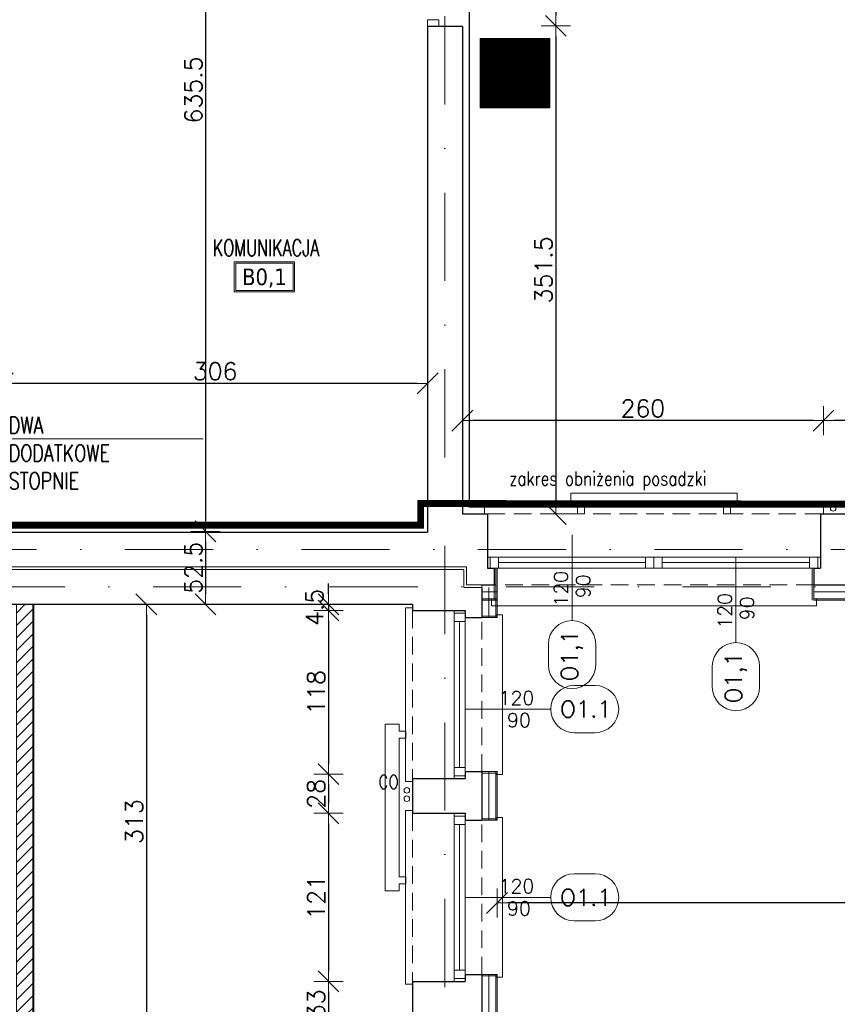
# Model space of a CAD drawing. Header units: millimetres. Extents: x 23192 to 177760, y -399809 to -79279.
# Tile 163 of 256: x 52885 to 53474, y -195928 to -195219. Entities that reach past the tile are written whole.
import ezdxf
from ezdxf.enums import TextEntityAlignment as Align

# ---------------------------------------------------------------- set-up
doc = ezdxf.new("R2010")
doc.units = ezdxf.units.MM
for name, pattern in [('2_3', [1, 0.5, -0.5]), ('DASHDOT', [25.4, 12.7, -6.35, 0, -6.35]), ('HIDDEN', [9.525, 6.35, -3.175]), ('STRICHLINIE', [0.75, 0.5, -0.25])]:
    doc.linetypes.add(name, pattern=pattern)
doc.layers.get('0').update_dxf_attribs({"lineweight": 0})
for name, color, linetype, lineweight in [('!! 0_ Istn-okna', 6, 'Continuous', 13), ('!! 0_ Istn-sciany', 3, 'Continuous', 30), ('!! 0_ Istn-widok', 1, 'Continuous', 15), ('!! 0_ Opis', 8, 'Continuous', 13), ('!! 0_Istn-armatura', 6, 'Continuous', 9), ('!! 0_Istn-cienka', 4, 'Continuous', 9), ('!! 0_Istn-drzwi', 1, 'Continuous', 13), ('!! 0_Opis_okna', 8, 'Continuous', 15), ('!! 0_Opis_pom', 9, 'Continuous', 13), ('!! 1  WYDZIELENIE PPOŻ', 252, 'Continuous', 0), ('!! 1_ tynk zewn  - nowy', 21, 'Continuous', 20), ('!! 1_hatch projektowane ściany', 4, 'Continuous', 5), ('!! 1_PROJ Sciany', 2, 'Continuous', 40), ('!! 2_ remont Ocieplenie', 4, 'ZIGZAG', 5), ('!! wymiary osi', 250, 'Continuous', 9), ('0-osie-liniA', 14, 'DASHDOT', 5), ('Dimension (ISO)', 7, 'Continuous', 25)]:
    doc.layers.add(name, color=color, linetype=linetype, lineweight=lineweight)
doc.layers.add('!! 0_Istn-grzejniki', color=7, linetype='Continuous', lineweight=0, plot=False)
doc.layers.add('-A-OPISY', color=2, linetype='Continuous')
doc.layers.add('-A-ZNAKI_PPOŻ', color=7, linetype='Continuous', true_color=0xffffff)
doc.styles.add('50', font='ROMANS.shx', dxfattribs={"width": 0.8, "height": 10})
doc.styles.add('ARCHETYP', font='romans.shx', dxfattribs={"height": 15})
doc.styles.add('ARIAL', font='tahoma.ttf')
doc.styles.add('Note Text (ISO)', font='tahoma.ttf')
doc.styles.add('SIMPLEX', font='simplex.shx', dxfattribs={"width": 0.77})
doc.styles.add('TXT', font='simplex.shx')
doc.linetypes.add('ZIGZAG', pattern='A,0.00254,-5.08,[131,ltypeshp.shx,S=5.08,R=0,X=-5.08,Y=0],-10.16,[131,ltypeshp.shx,S=5.08,R=180,X=5.08,Y=0],-5.08', length=20.32254)
doc.dimstyles.new('Default (ISO)', dxfattribs={"dimscale": 5, "dimtxt": 5, "dimasz": 5, "dimexe": 3.175, "dimexo": 0, "dimgap": 0.762, "dimtad": 1, "dimdec": 0, "dimrnd": 1e-08, "dimzin": 0, "dimtxsty": 'Note Text (ISO)', "dimcen": 0.09, "dimdle": 10, "dimclrd": 256, "dimclre": 256, "dimclrt": 256, "dimazin": 0, "dimtfac": 0.70104, "dimtmove": 0, "dimatfit": 3, "dimfxl": 1, "dimtolj": 1, "dimtzin": 0, "dimlwd": -1, "dimlwe": -1, "dimarcsym": 0})
doc.dimstyles.new('DIM50', dxfattribs={"dimscale": 5, "dimtxt": 2.5, "dimasz": 1.5, "dimexe": 0, "dimexo": 0, "dimgap": 0.5, "dimtad": 1, "dimdec": 4, "dimrnd": 0.5, "dimdsep": 46, "dimtxsty": 'TXT', "dimblk1": 'TICK1', "dimblk2": 'TICK1', "dimsah": 1, "dimcen": 0, "dimse1": 1, "dimse2": 1, "dimclrd": 1, "dimclre": 7, "dimclrt": 9, "dimadec": 0, "dimazin": 0, "dimtfac": 1, "dimtdec": 4, "dimtmove": 2, "dimatfit": 3, "dimldrblk": 'TICK1', "dimfxl": 1, "dimtolj": 1, "dimarcsym": 0})
pattern_1 = [(45, (5025.112324, -303.806688), (-0.0224506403, 0.0224506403), [])]

# ---------------------------------------------------------------- blocks, each defined once
blk = doc.blocks.new('BLOK OSI')
at = {"layer": '0-osie-liniA', "ltscale": 5}
for points in [[(53191.21142, -193626.89479), (53191.21142, -199860.81919)], [(48639.33021, -195663.0883), (55424.2848, -195663.0883)], [(51837.14395, -195690.0883), (53504.05566, -195690.0883)]]:
    blk.add_lwpolyline(points, dxfattribs=at)
blk = doc.blocks.new('*D1405')
at = {"layer": 'DEFPOINTS', "color": 0, "transparency": 16777216}
for p in [(-689.8, 120.2), (510.2, 120.2), (510.2, 18.8)]:
    blk.add_point(p, dxfattribs=at)
at = {"layer": 'Dimension (ISO)', "transparency": 16777216}
for p, q in [((-689.8, 120.2), (-689.8, 2.9)), ((510.2, 120.2), (510.2, 2.9)), ((-664.8, 18.8), (485.2, 18.8))]:
    blk.add_line(p, q, dxfattribs=at)
for points in [[(-664.8, 22.9), (-664.8, 14.6), (-689.8, 18.8)], [(485.2, 22.9), (485.2, 14.6), (510.2, 18.8)]]:
    blk.add_solid(points, dxfattribs=at)
at = {"layer": 'Dimension (ISO)', "lineweight": 9, "transparency": 16777216, "insert": (-160.6, 48.6), "char_height": 25, "attachment_point": 1, "style": 'Note Text (ISO)'}
blk.add_mtext('\\A1;1200', dxfattribs=at)
blk = doc.blocks.new('1_ok-opis')
blk.add_line((0, 111.61), (0, 50))
for points in [[(-17, 128.61), (-17, 143.61)], [(17, 128.61), (17, 143.61)]]:
    blk.add_lwpolyline(points)
for centre, start, end in [((0, 143.61), 0, 180), ((0, 128.61), 180, 0)]:
    blk.add_arc(centre, 17, start, end)
at = {"style": 'ARCHETYP'}
for tag, height, rotation, p in [('NR', 12, 90, (0, 136.9)), ('NR', 12, 270, (0, 136.9)), ('SZEROKOŚĆ', 10, 90, (-8, 78.29)), ('SZEROKOŚĆ', 10, 270, (8, 78.29)), ('WYSOKOŚĆ', 10, 270, (-8, 78.29)), ('WYSOKOŚĆ', 10, 90, (8, 78.29))]:
    blk.add_attdef(tag, text='', height=height, rotation=rotation, dxfattribs=at).set_placement(p, align=Align.MIDDLE)
blk = doc.blocks.new('TICK1')
at = {"color": 2}
blk.add_line((-1, -1), (1, 1), dxfattribs=at)
at = {"color": 0}
for p, q in [((0, -1.4), (0, 1.4)), ((0, 0), (-1, 0))]:
    blk.add_line(p, q, dxfattribs=at)
blk = doc.blocks.new('*D2409')
at = {"layer": '!! wymiary osi', "color": 1, "lineweight": -2, "transparency": 16777216}
blk.add_line((53018.78, -194959.09), (53018.78, -195579.59), dxfattribs=at)
at = {"layer": 'DEFPOINTS', "color": 0, "transparency": 16777216}
for p in [(53018.78, -194951.59), (53018.78, -195587.09), (53018.78, -195587.09)]:
    blk.add_point(p, dxfattribs=at)
at = {"layer": '!! wymiary osi', "color": 1, "lineweight": -2, "transparency": 16777216, "xscale": 7.5, "yscale": 7.5, "zscale": 7.5}
for p, rotation in [((53018.78, -194951.59), 90), ((53018.78, -195587.09), 270)]:
    blk.add_blockref('TICK1', p, dxfattribs=dict(at, rotation=rotation))
at = {"layer": '!! wymiary osi', "color": 9, "transparency": 16777216, "insert": (53010.03, -195269.34), "char_height": 12.5, "attachment_point": 5, "rotation": 90, "style": 'TXT'}
blk.add_mtext('\\A1;635.5', dxfattribs=at)
blk = doc.blocks.new('*D2410')
at = {"layer": '!! wymiary osi', "color": 1, "lineweight": -2, "transparency": 16777216}
blk.add_line((53018.78, -195594.59), (53018.78, -195632.09), dxfattribs=at)
at = {"layer": 'DEFPOINTS', "color": 0, "transparency": 16777216}
for p in [(53018.78, -195587.09), (53018.78, -195639.59), (53020.21, -195639.59)]:
    blk.add_point(p, dxfattribs=at)
at = {"layer": '!! wymiary osi', "color": 1, "lineweight": -2, "transparency": 16777216, "xscale": 7.5, "yscale": 7.5, "zscale": 7.5}
for p, rotation in [((53018.78, -195587.09), 90), ((53018.78, -195639.59), 270)]:
    blk.add_blockref('TICK1', p, dxfattribs=dict(at, rotation=rotation))
at = {"layer": '!! wymiary osi', "color": 9, "transparency": 16777216, "insert": (53010.03, -195613.34), "char_height": 12.5, "attachment_point": 5, "rotation": 90, "style": 'TXT'}
blk.add_mtext('\\A1;52.5', dxfattribs=at)
blk = doc.blocks.new('*D2442')
at = {"layer": '!! wymiary osi', "color": 1, "lineweight": -2, "transparency": 16777216}
blk.add_line((53270.97, -195131.22), (53270.97, -195215.61), dxfattribs=at)
at = {"layer": 'DEFPOINTS', "color": 0, "transparency": 16777216}
for p in [(53203.71, -195123.72), (53199.82, -195223.11), (53270.97, -195223.11)]:
    blk.add_point(p, dxfattribs=at)
at = {"layer": '!! wymiary osi', "color": 1, "lineweight": -2, "transparency": 16777216, "xscale": 7.5, "yscale": 7.5, "zscale": 7.5}
for p, rotation in [((53270.97, -195123.72), 90), ((53270.97, -195223.11), 270)]:
    blk.add_blockref('TICK1', p, dxfattribs=dict(at, rotation=rotation))
at = {"layer": '!! wymiary osi', "color": 9, "transparency": 16777216, "insert": (53262.22, -195173.41), "char_height": 12.5, "attachment_point": 5, "rotation": 90, "style": 'TXT'}
blk.add_mtext('\\A1;99.5', dxfattribs=at)
blk = doc.blocks.new('*D2443')
at = {"layer": '!! wymiary osi', "color": 1, "lineweight": -2, "transparency": 16777216}
blk.add_line((53270.97, -195230.61), (53270.97, -195567.09), dxfattribs=at)
at = {"layer": 'DEFPOINTS', "color": 0, "transparency": 16777216}
for p in [(53199.82, -195223.11), (53203.71, -195574.59), (53270.97, -195574.59)]:
    blk.add_point(p, dxfattribs=at)
at = {"layer": '!! wymiary osi', "color": 1, "lineweight": -2, "transparency": 16777216, "xscale": 7.5, "yscale": 7.5, "zscale": 7.5}
for p, rotation in [((53270.97, -195223.11), 90), ((53270.97, -195574.59), 270)]:
    blk.add_blockref('TICK1', p, dxfattribs=dict(at, rotation=rotation))
at = {"layer": '!! wymiary osi', "color": 9, "transparency": 16777216, "insert": (53262.22, -195398.85), "char_height": 12.5, "attachment_point": 5, "rotation": 90, "style": 'TXT'}
blk.add_mtext('\\A1;351.5', dxfattribs=at)
blk = doc.blocks.new('*D2444')
at = {"layer": '!! wymiary osi', "color": 1, "lineweight": -2, "transparency": 16777216}
blk.add_line((55021.21, -195854.61), (53236.21, -195854.61), dxfattribs=at)
at = {"layer": 'DEFPOINTS', "color": 0, "transparency": 16777216}
for p in [(53228.71, -195636.59), (55028.71, -195636.59), (53228.71, -195854.61)]:
    blk.add_point(p, dxfattribs=at)
at = {"layer": '!! wymiary osi', "color": 1, "lineweight": -2, "transparency": 16777216, "xscale": 7.5, "yscale": 7.5, "zscale": 7.5, "rotation": 180}
blk.add_blockref('TICK1', (53228.71, -195854.61), dxfattribs=at)
at = {"layer": '!! wymiary osi', "color": 1, "lineweight": -2, "transparency": 16777216, "xscale": 7.5, "yscale": 7.5, "zscale": 7.5}
blk.add_blockref('TICK1', (55028.71, -195854.61), dxfattribs=at)
at = {"layer": '!! wymiary osi', "color": 9, "transparency": 16777216, "insert": (54128.71, -195845.86), "char_height": 12.5, "attachment_point": 5, "style": 'TXT'}
blk.add_mtext('\\A1;1800', dxfattribs=at)
blk = doc.blocks.new('*D2456')
at = {"layer": '!! wymiary osi', "color": 1, "lineweight": -2, "transparency": 16777216}
blk.add_line((53514.21, -195507.37), (53471.21, -195507.37), dxfattribs=at)
at = {"layer": 'DEFPOINTS', "color": 0, "transparency": 16777216}
for p in [(53463.71, -195507.37), (53463.71, -195574.59), (53521.71, -195574.59)]:
    blk.add_point(p, dxfattribs=at)
at = {"layer": '!! wymiary osi', "color": 1, "lineweight": -2, "transparency": 16777216, "xscale": 7.5, "yscale": 7.5, "zscale": 7.5, "rotation": 180}
blk.add_blockref('TICK1', (53463.71, -195507.37), dxfattribs=at)
at = {"layer": '!! wymiary osi', "color": 1, "lineweight": -2, "transparency": 16777216, "xscale": 7.5, "yscale": 7.5, "zscale": 7.5}
blk.add_blockref('TICK1', (53521.71, -195507.37), dxfattribs=at)
at = {"layer": '!! wymiary osi', "color": 9, "transparency": 16777216, "insert": (53492.71, -195498.62), "char_height": 12.5, "attachment_point": 5, "style": 'TXT'}
blk.add_mtext('\\A1;58', dxfattribs=at)
blk = doc.blocks.new('*D2457')
at = {"layer": '!! wymiary osi', "color": 1, "lineweight": -2, "transparency": 16777216}
blk.add_line((53456.21, -195507.37), (53211.21, -195507.37), dxfattribs=at)
at = {"layer": 'DEFPOINTS', "color": 0, "transparency": 16777216}
for p in [(53203.71, -195507.37), (53203.71, -195574.59), (53463.71, -195574.59)]:
    blk.add_point(p, dxfattribs=at)
at = {"layer": '!! wymiary osi', "color": 1, "lineweight": -2, "transparency": 16777216, "xscale": 7.5, "yscale": 7.5, "zscale": 7.5, "rotation": 180}
blk.add_blockref('TICK1', (53203.71, -195507.37), dxfattribs=at)
at = {"layer": '!! wymiary osi', "color": 1, "lineweight": -2, "transparency": 16777216, "xscale": 7.5, "yscale": 7.5, "zscale": 7.5}
blk.add_blockref('TICK1', (53463.71, -195507.37), dxfattribs=at)
at = {"layer": '!! wymiary osi', "color": 9, "transparency": 16777216, "insert": (53333.71, -195498.62), "char_height": 12.5, "attachment_point": 5, "style": 'TXT'}
blk.add_mtext('\\A1;260', dxfattribs=at)
blk = doc.blocks.new('*D2481')
at = {"layer": '!! wymiary osi', "color": 1, "lineweight": -2, "transparency": 16777216}
blk.add_line((53171.21, -195480.55), (52880.21, -195480.55), dxfattribs=at)
at = {"layer": 'DEFPOINTS', "color": 0, "transparency": 16777216}
for p in [(52872.71, -195480.55), (52872.71, -195587.09), (53178.71, -195587.59)]:
    blk.add_point(p, dxfattribs=at)
at = {"layer": '!! wymiary osi', "color": 1, "lineweight": -2, "transparency": 16777216, "xscale": 7.5, "yscale": 7.5, "zscale": 7.5, "rotation": 180}
blk.add_blockref('TICK1', (52872.71, -195480.55), dxfattribs=at)
at = {"layer": '!! wymiary osi', "color": 1, "lineweight": -2, "transparency": 16777216, "xscale": 7.5, "yscale": 7.5, "zscale": 7.5}
blk.add_blockref('TICK1', (53178.71, -195480.55), dxfattribs=at)
at = {"layer": '!! wymiary osi', "color": 9, "transparency": 16777216, "insert": (53025.71, -195471.8), "char_height": 12.5, "attachment_point": 5, "style": 'TXT'}
blk.add_mtext('\\A1;306', dxfattribs=at)
blk = doc.blocks.new('*D2484')
at = {"layer": '!! wymiary osi', "color": 1, "lineweight": -2, "transparency": 16777216}
blk.add_line((52976.19, -195647.09), (52976.19, -195945.09), dxfattribs=at)
at = {"layer": 'DEFPOINTS', "color": 0, "transparency": 16777216}
for p in [(52894.71, -195639.59), (52894.71, -195952.59), (52976.19, -195952.59)]:
    blk.add_point(p, dxfattribs=at)
at = {"layer": '!! wymiary osi', "color": 1, "lineweight": -2, "transparency": 16777216, "xscale": 7.5, "yscale": 7.5, "zscale": 7.5}
for p, rotation in [((52976.19, -195639.59), 90), ((52976.19, -195952.59), 270)]:
    blk.add_blockref('TICK1', p, dxfattribs=dict(at, rotation=rotation))
at = {"layer": '!! wymiary osi', "color": 9, "transparency": 16777216, "insert": (52967.44, -195796.09), "char_height": 12.5, "attachment_point": 5, "rotation": 90, "style": 'TXT'}
blk.add_mtext('\\A1;313', dxfattribs=at)
blk = doc.blocks.new('*D2490')
at = {"layer": '!! wymiary osi', "color": 1, "lineweight": -2, "transparency": 16777216}
blk.add_line((53937.12, -195644.09), (53937.12, -198051.09), dxfattribs=at)
at = {"layer": 'DEFPOINTS', "color": 0, "transparency": 16777216}
for p in [(53228.71, -195636.59), (53228.71, -198058.59), (53937.12, -198058.59)]:
    blk.add_point(p, dxfattribs=at)
at = {"layer": '!! wymiary osi', "color": 1, "lineweight": -2, "transparency": 16777216, "xscale": 7.5, "yscale": 7.5, "zscale": 7.5}
for p, rotation in [((53937.12, -195636.59), 90), ((53937.12, -198058.59), 270)]:
    blk.add_blockref('TICK1', p, dxfattribs=dict(at, rotation=rotation))
at = {"layer": '!! wymiary osi', "color": 9, "transparency": 16777216, "insert": (53928.37, -196847.59), "char_height": 12.5, "attachment_point": 5, "rotation": 90, "style": 'TXT'}
blk.add_mtext('\\A1;2422', dxfattribs=at)
blk = doc.blocks.new('*D2491')
at = {"layer": '!! wymiary osi', "color": 1, "lineweight": -2, "transparency": 16777216}
blk.add_line((53937.12, -198051.09), (53937.12, -195644.09), dxfattribs=at)
at = {"layer": 'DEFPOINTS', "color": 0, "transparency": 16777216}
for p in [(53228.71, -195636.59), (53937.12, -195636.59), (53228.71, -198058.59)]:
    blk.add_point(p, dxfattribs=at)
at = {"layer": '!! wymiary osi', "color": 1, "lineweight": -2, "transparency": 16777216, "xscale": 7.5, "yscale": 7.5, "zscale": 7.5}
for p, rotation in [((53937.12, -195636.59), 90), ((53937.12, -198058.59), 270)]:
    blk.add_blockref('TICK1', p, dxfattribs=dict(at, rotation=rotation))
at = {"layer": '!! wymiary osi', "color": 9, "transparency": 16777216, "insert": (53928.37, -196847.59), "char_height": 12.5, "attachment_point": 5, "rotation": 90, "style": 'TXT'}
blk.add_mtext('\\A1;2422', dxfattribs=at)
blk = doc.blocks.new('*D2492')
at = {"layer": '!! wymiary osi', "color": 1, "lineweight": -2, "transparency": 16777216}
blk.add_line((53901.88, -195644.09), (53901.88, -196207.09), dxfattribs=at)
at = {"layer": 'DEFPOINTS', "color": 0, "transparency": 16777216}
for p in [(53228.71, -195636.59), (53228.71, -196214.59), (53901.88, -196214.59)]:
    blk.add_point(p, dxfattribs=at)
at = {"layer": '!! wymiary osi', "color": 1, "lineweight": -2, "transparency": 16777216, "xscale": 7.5, "yscale": 7.5, "zscale": 7.5}
for p, rotation in [((53901.88, -195636.59), 90), ((53901.88, -196214.59), 270)]:
    blk.add_blockref('TICK1', p, dxfattribs=dict(at, rotation=rotation))
at = {"layer": '!! wymiary osi', "color": 9, "transparency": 16777216, "insert": (53893.13, -195925.59), "char_height": 12.5, "attachment_point": 5, "rotation": 90, "style": 'TXT'}
blk.add_mtext('\\A1;578', dxfattribs=at)
blk = doc.blocks.new('*D2500')
at = {"layer": '!! wymiary osi', "color": 1, "lineweight": -2, "transparency": 16777216}
for p, q in [((53107.27, -195632.09), (53107.27, -195624.59)), ((53107.27, -195639.59), (53107.27, -195644.09)), ((53107.27, -195651.59), (53107.27, -195659.09))]:
    blk.add_line(p, q, dxfattribs=at)
at = {"layer": 'DEFPOINTS', "color": 0, "transparency": 16777216}
for p in [(53167.71, -195639.59), (53107.27, -195644.09), (53167.71, -195644.09)]:
    blk.add_point(p, dxfattribs=at)
at = {"layer": '!! wymiary osi', "color": 1, "lineweight": -2, "transparency": 16777216, "xscale": 7.5, "yscale": 7.5, "zscale": 7.5}
for p, rotation in [((53107.27, -195639.59), 270), ((53107.27, -195644.09), 90)]:
    blk.add_blockref('TICK1', p, dxfattribs=dict(at, rotation=rotation))
at = {"layer": '!! wymiary osi', "color": 9, "transparency": 16777216, "insert": (53097.27, -195641.84), "char_height": 12.5, "attachment_point": 5, "rotation": 90, "style": 'TXT'}
blk.add_mtext('\\A1;4.5', dxfattribs=at)
blk = doc.blocks.new('*D2501')
at = {"layer": '!! wymiary osi', "color": 1, "lineweight": -2, "transparency": 16777216}
blk.add_line((53107.27, -195651.59), (53107.27, -195754.43), dxfattribs=at)
at = {"layer": 'DEFPOINTS', "color": 0, "transparency": 16777216}
for p in [(53167.71, -195644.09), (53107.27, -195761.93), (53167.71, -195761.93)]:
    blk.add_point(p, dxfattribs=at)
at = {"layer": '!! wymiary osi', "color": 1, "lineweight": -2, "transparency": 16777216, "xscale": 7.5, "yscale": 7.5, "zscale": 7.5}
for p, rotation in [((53107.27, -195644.09), 90), ((53107.27, -195761.93), 270)]:
    blk.add_blockref('TICK1', p, dxfattribs=dict(at, rotation=rotation))
at = {"layer": '!! wymiary osi', "color": 9, "transparency": 16777216, "insert": (53098.52, -195703.01), "char_height": 12.5, "attachment_point": 5, "rotation": 90, "style": 'TXT'}
blk.add_mtext('\\A1;118', dxfattribs=at)
blk = doc.blocks.new('*D2502')
at = {"layer": '!! wymiary osi', "color": 1, "lineweight": -2, "transparency": 16777216}
blk.add_line((53107.27, -195769.43), (53107.27, -195782.59), dxfattribs=at)
at = {"layer": 'DEFPOINTS', "color": 0, "transparency": 16777216}
for p in [(53167.71, -195761.93), (53107.27, -195790.09), (53167.71, -195790.09)]:
    blk.add_point(p, dxfattribs=at)
at = {"layer": '!! wymiary osi', "color": 1, "lineweight": -2, "transparency": 16777216, "xscale": 7.5, "yscale": 7.5, "zscale": 7.5}
for p, rotation in [((53107.27, -195761.93), 90), ((53107.27, -195790.09), 270)]:
    blk.add_blockref('TICK1', p, dxfattribs=dict(at, rotation=rotation))
at = {"layer": '!! wymiary osi', "color": 9, "transparency": 16777216, "insert": (53098.52, -195776.01), "char_height": 12.5, "attachment_point": 5, "rotation": 90, "style": 'TXT'}
blk.add_mtext('\\A1;28', dxfattribs=at)
blk = doc.blocks.new('*D2503')
at = {"layer": '!! wymiary osi', "color": 1, "lineweight": -2, "transparency": 16777216}
blk.add_line((53107.27, -195797.59), (53107.27, -195903.59), dxfattribs=at)
at = {"layer": 'DEFPOINTS', "color": 0, "transparency": 16777216}
for p in [(53167.71, -195790.09), (53107.27, -195911.09), (53167.71, -195911.09)]:
    blk.add_point(p, dxfattribs=at)
at = {"layer": '!! wymiary osi', "color": 1, "lineweight": -2, "transparency": 16777216, "xscale": 7.5, "yscale": 7.5, "zscale": 7.5}
for p, rotation in [((53107.27, -195790.09), 90), ((53107.27, -195911.09), 270)]:
    blk.add_blockref('TICK1', p, dxfattribs=dict(at, rotation=rotation))
at = {"layer": '!! wymiary osi', "color": 9, "transparency": 16777216, "insert": (53098.52, -195850.59), "char_height": 12.5, "attachment_point": 5, "rotation": 90, "style": 'TXT'}
blk.add_mtext('\\A1;121', dxfattribs=at)
blk = doc.blocks.new('*D2504')
at = {"layer": '!! wymiary osi', "color": 1, "lineweight": -2, "transparency": 16777216}
blk.add_line((53107.27, -195918.59), (53107.27, -195936.59), dxfattribs=at)
at = {"layer": 'DEFPOINTS', "color": 0, "transparency": 16777216}
for p in [(53167.71, -195911.09), (53107.27, -195944.09), (53167.71, -195944.09)]:
    blk.add_point(p, dxfattribs=at)
at = {"layer": '!! wymiary osi', "color": 1, "lineweight": -2, "transparency": 16777216, "xscale": 7.5, "yscale": 7.5, "zscale": 7.5}
for p, rotation in [((53107.27, -195911.09), 90), ((53107.27, -195944.09), 270)]:
    blk.add_blockref('TICK1', p, dxfattribs=dict(at, rotation=rotation))
at = {"layer": '!! wymiary osi', "color": 9, "transparency": 16777216, "insert": (53098.52, -195927.59), "char_height": 12.5, "attachment_point": 5, "rotation": 90, "style": 'TXT'}
blk.add_mtext('\\A1;33', dxfattribs=at)
blk = doc.blocks.new('WYJSCIE EWAKUACYJNE-ISO')
at = {"layer": '-A-ZNAKI_PPOŻ', "lineweight": 0, "true_color": 0x00bd2f}
h = blk.add_hatch(dxfattribs=at)
h.set_pattern_fill('ANSI31', color=102, scale=0.01, style=0)
h.set_pattern_definition(pattern_1)
h.paths.add_polyline_path([(60, 0), (60, 60), (0, 60), (0, 0)])
h.paths.add_polyline_path([(18.63, 46.28, -1), (25.53, 46.28, -1)], flags=0)
h.paths.add_polyline_path([(15, 52.11), (45, 52.11), (45, 23.83), (49.42, 23.83), (50.83, 17.26), (45, 17.26), (45, 9.11), (47.63, 6.25), (26.63, 6.25), (24.45, 8.61), (20.46, 8.61), (22.63, 6.25), (17.63, 6.25), (15, 9.11), (15, 30.83), (26.39, 30.83), (26.39, 35.7), (29.64, 30.66), (24.55, 21.45), (20, 9.11), (24, 9.11), (28.5, 18.89), (32.49, 25.66), (37.42, 18.26), (49.59, 18.26), (48.61, 22.83), (39.62, 22.83), (35.99, 28.88), (35.99, 32.83), (30.81, 41.05), (36.22, 41.05), (39.61, 34.33), (43.2, 34.33), (38.84, 44.39), (26.93, 44.39), (23.31, 41.5), (23.31, 34.57), (15, 34.57)], flags=16)
at = {"layer": '-A-ZNAKI_PPOŻ', "lineweight": 0}
h = blk.add_hatch(dxfattribs=at)
h.set_pattern_fill('ANSI31', color=256, scale=0.01)
h.set_pattern_definition(pattern_1)
h.paths.add_polyline_path([(0, 0), (60, 0), (60, 60), (0, 60)])
h.paths.add_polyline_path([(3.5, 3.75), (3.5, 56.25), (56.25, 56.25), (56.25, 3.75)], flags=16)
h = blk.add_hatch(dxfattribs=at)
h.set_pattern_fill('ANSI31', color=256, scale=0.01, style=0)
h.set_pattern_definition(pattern_1)
h.paths.add_polyline_path([(20, 9.11), (24.55, 21.45), (29.64, 30.66), (26.39, 35.7), (26.39, 30.83), (15, 30.83), (15, 9.11), (17.63, 6.25), (22.63, 6.25), (20.46, 8.61), (24.45, 8.61), (26.63, 6.25), (47.63, 6.25), (45, 9.11), (45, 17.26), (50.83, 17.26), (49.42, 23.83), (45, 23.83), (45, 52.11), (15, 52.11), (15, 34.57), (23.31, 34.57), (23.31, 41.5), (26.93, 44.39), (38.84, 44.39), (43.2, 34.33), (39.61, 34.33), (36.22, 41.05), (30.81, 41.05), (35.99, 32.83), (35.99, 28.88), (39.62, 22.83), (48.61, 22.83), (49.59, 18.26), (37.42, 18.26), (32.49, 25.66), (28.5, 18.89), (24, 9.11)])
h.paths.add_polyline_path([(18.63, 46.28, -1), (25.53, 46.28, -1)], flags=16)
at = {"layer": '-A-ZNAKI_PPOŻ', "color": 7, "lineweight": 0}
blk.add_lwpolyline([(0, 0), (60, 0), (60, 60), (0, 60)], close=True, dxfattribs=at)
at = {"layer": '-A-ZNAKI_PPOŻ', "color": 250, "lineweight": 0}
blk.add_lwpolyline([(0, 0), (60, 0), (60, 60), (0, 60)], close=True, dxfattribs=at)
at = {"layer": '-A-OPISY', "insert": (4.36, 4.54), "char_height": 3.5, "width": 68.9382, "attachment_point": 1, "rotation": 90, "style": 'ARIAL'}
blk.add_mtext('{\\c16646143;© PAP24.PL}', dxfattribs=at)
blk = doc.blocks.new('A$C11ef928a')
at = {"layer": 'Dimension (ISO)', "lineweight": 9}
dim = blk.add_linear_dim(base=(510.2, 18.8), p1=(-689.8, 120.2), p2=(510.2, 120.2), angle=180, dimstyle='Default (ISO)', override={"dimdec": 0, "dimlfac": 1, "dimtp": 0, "dimtm": 0, "dimtdec": 2, "dimtofl": 0, "dimatfit": 1}, dxfattribs=at)
dim.commit()
dim.dimension.update_dxf_attribs({"geometry": '*D1405', "text_midpoint": (-125.7, 18.8), "dimtype": 128})

msp = doc.modelspace()

# ---------------------------------------------------------------- hatches: boundary and pattern name
at = {"layer": '!! 1_hatch projektowane ściany'}
h = msp.add_hatch(dxfattribs=at)
h.set_pattern_fill('ANSI31', color=256, scale=2)
h.paths.add_polyline_path([(52882.71142, -195639.5883), (52894.71142, -195639.5883), (52894.71142, -195952.5883), (52857.71142, -195952.5883), (52857.71142, -195939.59023), (52882.71142, -195939.59023)])

# ---------------------------------------------------------------- linework, layer by layer
at = {"layer": '!! 0_ Istn-okna'}
for points in [[(53221.71142, -195605.5883), (53461.71142, -195605.5883)], [(53229.71142, -195609.5883), (53335.71142, -195609.5883)], [(53347.71142, -195609.5883), (53453.71142, -195609.5883)], [(53221.71142, -195613.5883), (53461.71142, -195613.5883)], [(53197.71142, -195644.0883), (53197.71142, -195765.0883)], [(53205.71142, -195644.0883), (53205.71142, -195765.0883)], [(53201.71142, -195652.0883), (53201.71142, -195757.0883)], [(53197.71142, -195790.0883), (53197.71142, -195911.0883)], [(53205.71142, -195790.0883), (53205.71142, -195911.0883)], [(53201.71142, -195798.0883), (53201.71142, -195903.0883)]]:
    msp.add_lwpolyline(points, dxfattribs=at)
for points in [[(53223.71142, -195613.5883), (53229.71142, -195613.5883), (53229.71142, -195605.5883), (53223.71142, -195605.5883)], [(53335.71142, -195613.5883), (53341.71142, -195613.5883), (53341.71142, -195605.5883), (53335.71142, -195605.5883)], [(53341.71142, -195613.5883), (53347.71142, -195613.5883), (53347.71142, -195605.5883), (53341.71142, -195605.5883)], [(53453.71142, -195613.5883), (53459.71142, -195613.5883), (53459.71142, -195605.5883), (53453.71142, -195605.5883)], [(53205.71142, -195646.0883), (53205.71142, -195652.0883), (53197.71142, -195652.0883), (53197.71142, -195646.0883)], [(53205.71142, -195757.0883), (53205.71142, -195763.0883), (53197.71142, -195763.0883), (53197.71142, -195757.0883)], [(53205.71142, -195792.0883), (53205.71142, -195798.0883), (53197.71142, -195798.0883), (53197.71142, -195792.0883)], [(53205.71142, -195903.0883), (53205.71142, -195909.0883), (53197.71142, -195909.0883), (53197.71142, -195903.0883)]]:
    msp.add_lwpolyline(points, close=True, dxfattribs=at)
at = {"layer": '!! 0_ Istn-sciany'}
for points in [[(53203.71142, -195223.71718), (53178.71142, -195223.71718)], [(53178.71142, -195223.71718), (53178.71142, -195587.5883)], [(53203.71142, -195223.71718), (53203.71142, -195574.5883)], [(53203.71142, -195574.5883), (53221.71142, -195574.5883)], [(53221.71142, -195574.5883), (53221.71142, -195613.5883)], [(53461.71142, -195574.5883), (53521.71142, -195574.5883)], [(53461.71142, -195574.5883), (53461.71142, -195613.5883)], [(52872.71142, -195587.5883), (53178.71142, -195587.5883)], [(53221.71142, -195613.5883), (53226.71142, -195613.5883)], [(53226.71142, -195613.5883), (53226.71142, -195625.5883)], [(53456.71142, -195613.5883), (53461.71142, -195613.5883)], [(53456.71142, -195613.5883), (53456.71142, -195625.5883)], [(53217.71142, -195625.5883), (53226.71142, -195625.5883)], [(53456.71142, -195625.5883), (53526.71142, -195625.5883)], [(53217.71142, -195627.5883), (53217.71142, -195649.0883)], [(52872.71142, -195639.5883), (53167.71142, -195639.5883)], [(53167.71142, -195639.5883), (53167.71142, -195644.0883)], [(53167.71142, -195644.0883), (53205.71142, -195644.0883)], [(53205.71142, -195644.0883), (53205.71142, -195649.0883)], [(53205.71142, -195649.0883), (53217.71142, -195649.0883)], [(53205.71142, -195760.0883), (53205.71142, -195765.0883)], [(53205.71142, -195760.0883), (53217.71142, -195760.0883)], [(53217.71142, -195760.0883), (53217.71142, -195795.0883)], [(53167.71142, -195765.0883), (53167.71142, -195790.0883)], [(53167.71142, -195765.0883), (53205.71142, -195765.0883)], [(53167.71142, -195790.0883), (53205.71142, -195790.0883)], [(53205.71142, -195790.0883), (53205.71142, -195795.0883)], [(53205.71142, -195795.0883), (53217.71142, -195795.0883)], [(53205.71142, -195906.0883), (53205.71142, -195911.0883)], [(53205.71142, -195906.0883), (53217.71142, -195906.0883)], [(53217.71142, -195906.0883), (53217.71142, -195949.0883)], [(53167.71142, -195911.0883), (53167.71142, -195944.0883)], [(53167.71142, -195911.0883), (53205.71142, -195911.0883)]]:
    msp.add_lwpolyline(points, dxfattribs=at)
at = {"layer": '!! 0_ Istn-widok'}
for points in [[(53219.71142, -195569.5883), (53463.71142, -195569.5883)], [(53219.71142, -195574.5883), (53219.71142, -195569.5883)], [(53463.71142, -195574.5883), (53463.71142, -195569.5883)], [(52872.71142, -195612.5883), (53178.71142, -195612.5883)], [(53178.71142, -195612.5883), (53206.71142, -195612.5883)], [(53206.71142, -195612.5883), (53206.71142, -195625.5883)], [(52872.71142, -195614.5883), (53179.71142, -195614.5883)], [(53179.71142, -195614.5883), (53204.71142, -195614.5883)], [(53204.71142, -195614.5883), (53204.71142, -195627.5883)], [(53206.71142, -195625.5883), (53217.71142, -195625.5883)], [(53217.71142, -195627.5883), (53217.71142, -195625.5883)], [(53204.71142, -195627.5883), (53217.71142, -195627.5883)], [(53224.71142, -195635.5883), (53224.71142, -195640.5883)], [(53458.71142, -195640.5883), (53224.71142, -195640.5883)], [(53458.71142, -195635.5883), (53458.71142, -195640.5883)], [(53162.71142, -195642.0883), (53162.71142, -195767.0883)], [(53167.71142, -195642.0883), (53162.71142, -195642.0883)], [(53227.71142, -195647.0883), (53232.71142, -195647.0883)], [(53232.71142, -195762.0883), (53232.71142, -195647.0883)], [(53167.71142, -195767.0883), (53162.71142, -195767.0883)], [(53227.71142, -195762.0883), (53232.71142, -195762.0883)], [(53162.71142, -195788.0883), (53162.71142, -195913.0883)], [(53167.71142, -195788.0883), (53162.71142, -195788.0883)], [(53227.71142, -195793.0883), (53232.71142, -195793.0883)], [(53232.71142, -195908.0883), (53232.71142, -195793.0883)], [(53227.71142, -195908.0883), (53232.71142, -195908.0883)], [(53167.71142, -195913.0883), (53162.71142, -195913.0883)]]:
    msp.add_lwpolyline(points, dxfattribs=at)
at = {"layer": '!! 0_ Opis'}
msp.add_lwpolyline([(52765.42916, -195579.5883), (52765.42916, -195579.5883), (52765.42916, -195520.55038), (53017.01001, -195520.55038)], dxfattribs=at)
at = {"layer": '!! 0_Istn-armatura'}
for centre in [(53470.71142, -195570.5883), (53163.71142, -195773.5883), (53163.71142, -195779.5883)]:
    msp.add_circle(centre, 2, dxfattribs=at)
at = {"layer": '!! 0_Istn-cienka', "linetype": 'HIDDEN', "ltscale": 2}
for points in [[(53221.71142, -195574.5883), (53461.71142, -195574.5883)], [(53456.71142, -195625.5883), (53226.71142, -195625.5883)], [(53167.71142, -195644.0883), (53167.71142, -195765.0883)], [(53217.71142, -195760.0883), (53217.71142, -195649.0883)], [(53167.71142, -195790.0883), (53167.71142, -195911.0883)], [(53217.71142, -195906.0883), (53217.71142, -195795.0883)]]:
    msp.add_lwpolyline(points, dxfattribs=at)
at = {"layer": '!! 0_Istn-drzwi'}
msp.add_lwpolyline([(53186.71142, -195218.71718), (53186.71142, -195223.71718), (53178.71142, -195223.71718), (53178.71142, -195218.71718)], close=True, dxfattribs=at)
at = {"layer": '!! 0_Istn-grzejniki'}
for points in [[(53286.71142, -195574.5883), (53286.71142, -195569.5883), (53281.71142, -195569.5883), (53281.71142, -195559.5883), (53401.71142, -195559.5883), (53401.71142, -195569.5883), (53396.71142, -195569.5883), (53396.71142, -195574.5883), (53391.71142, -195574.5883), (53391.71142, -195569.5883), (53291.71142, -195569.5883), (53291.71142, -195574.5883)], [(53163.12978, -195840.86545), (53158.12978, -195840.86545), (53158.12978, -195845.86545), (53148.12978, -195845.86545), (53148.12978, -195725.86545), (53158.12978, -195725.86545), (53158.12978, -195730.86545), (53163.12978, -195730.86545), (53163.12978, -195735.86545), (53158.12978, -195735.86545), (53158.12978, -195835.86545), (53163.12978, -195835.86545)]]:
    msp.add_lwpolyline(points, close=True, dxfattribs=at)
at = {"layer": '!! 0_Opis_pom', "ltscale": 0.7}
for points in [[(53039.41304, -195414.73659), (53082.93304, -195414.73659), (53082.93304, -195392.97659), (53039.41304, -195392.97659)], [(53040.50104, -195413.64859), (53081.84504, -195413.64859), (53081.84504, -195394.06459), (53040.50104, -195394.06459)]]:
    msp.add_lwpolyline(points, close=True, dxfattribs=at)
at = {"layer": '!! 1  WYDZIELENIE PPOŻ', "color": 20, "linetype": '2_3', "ltscale": 10, "true_color": 0xf65c09, "const_width": 1}
msp.add_lwpolyline([(53208.71142, -195569.5883), (53208.71142, -194956.5883), (54755.5485, -194956.5883), (54755.86901, -194356.5883), (54961.71142, -194356.5883), (54961.71142, -195569.5883)], close=True, dxfattribs=at)
at = {"layer": '!! 1_ tynk zewn  - nowy'}
for points in [[(53227.71142, -195613.5883), (53227.71142, -195649.0883)], [(53227.71142, -195636.5883), (53227.71142, -195613.5883)], [(53228.71142, -195613.5883), (53228.71142, -195649.0883)], [(53455.71142, -195636.5883), (53455.71142, -195613.5883)], [(53226.71142, -195636.5883), (53226.71142, -195625.5883)], [(53456.71142, -195636.5883), (53456.71142, -195625.5883)], [(53217.71142, -195635.5883), (53228.71142, -195635.5883)], [(53217.71142, -195636.5883), (53228.71142, -195636.5883)], [(53456.71142, -195635.5883), (53526.71142, -195635.5883)], [(53456.71142, -195636.5883), (53526.71142, -195636.5883)], [(53217.71142, -195648.0883), (53228.71142, -195648.0883)], [(53217.71142, -195649.0883), (53228.71142, -195649.0883)], [(53228.71142, -195760.0883), (53217.71142, -195760.0883)], [(53228.71142, -195761.0883), (53217.71142, -195761.0883)], [(53227.71142, -195760.0883), (53227.71142, -195795.0883)], [(53228.71142, -195760.0883), (53228.71142, -195795.0883)], [(53228.71142, -195794.0883), (53217.71142, -195794.0883)], [(53228.71142, -195795.0883), (53217.71142, -195795.0883)], [(53228.71142, -195906.0883), (53217.71142, -195906.0883)], [(53228.71142, -195907.0883), (53217.71142, -195907.0883)], [(53227.71142, -195906.0883), (53227.71142, -195949.0883)], [(53228.71142, -195906.0883), (53228.71142, -195949.0883)]]:
    msp.add_lwpolyline(points, dxfattribs=at)
at = {"layer": '!! 1_hatch projektowane ściany'}
msp.add_lwpolyline([(52882.71142, -195639.5883), (52894.71142, -195639.5883), (52894.71142, -195952.5883), (52857.71142, -195952.5883), (52857.71142, -195939.59023), (52882.71142, -195939.59023)], close=True, dxfattribs=at)
at = {"layer": '!! 1_PROJ Sciany', "color": 92, "linetype": 'STRICHLINIE', "ltscale": 25, "true_color": 0x00c200, "const_width": 5}
msp.add_lwpolyline([(52004.71142, -195582.5883), (53173.71142, -195582.5883), (53173.71142, -195567.04591), (54961.71142, -195569.58121), (54961.71142, -194921.5883), (54974.71142, -194921.5883), (54974.71142, -194356.5883), (54755.71142, -194356.5883), (54755.71142, -194956.5883), (53237.71142, -194956.5883), (53237.71142, -194656.5883), (52860.74164, -194656.5883), (52856.74164, -193996.5883), (51721.71142, -193996.5883), (51721.71142, -194956.5883), (51366.71142, -194956.5883), (51366.71142, -195088.5883), (51108.71142, -195088.5883), (51108.71142, -195582.5883)], close=True, dxfattribs=at)
at = {"layer": '!! 1_PROJ Sciany'}
msp.add_lwpolyline([(52894.71142, -195639.5883), (52894.71142, -195952.5883)], dxfattribs=at)
at = {"layer": '!! 2_ remont Ocieplenie', "linetype": 'ZIGZAG', "ltscale": 0.75}
for points in [[(53217.71142, -195630.5883), (53228.71142, -195630.5883)], [(53222.71142, -195627.5883), (53222.71142, -195649.0883)], [(53456.71142, -195630.5883), (53526.71142, -195630.5883)], [(53222.71142, -195760.0883), (53222.71142, -195795.0883)], [(53222.71142, -195906.0883), (53222.71142, -195949.0883)]]:
    msp.add_lwpolyline(points, dxfattribs=at)

# ---------------------------------------------------------------- block references
at = {"layer": '!! 0_Opis_okna'}
ref = msp.add_blockref('1_ok-opis', (53282.71142, -195539.68761), dxfattribs=dict(at, rotation=180))
ref.add_attrib('SZEROKOŚĆ', '120', dxfattribs={"layer": '0', "height": 10, "rotation": 90, "style": 'ARCHETYP'}).set_placement((53274.71142, -195628.40802), align=Align.MIDDLE)
ref.add_attrib('WYSOKOŚĆ', '90', dxfattribs={"layer": '0', "height": 10, "rotation": 90, "style": 'ARCHETYP'}).set_placement((53290.71142, -195626.63456), align=Align.MIDDLE)
ref.add_attrib('NR', 'O1,1', dxfattribs={"layer": '0', "height": 12, "rotation": 90, "style": 'ARCHETYP'}).set_placement((53282.71142, -195676.58906), align=Align.MIDDLE)
ref = msp.add_blockref('1_ok-opis', (53400.71142, -195555.5883), dxfattribs=dict(at, rotation=180))
ref.add_attrib('SZEROKOŚĆ', '120', dxfattribs={"layer": '0', "height": 10, "rotation": 90, "style": 'ARCHETYP'}).set_placement((53392.71142, -195644.30871), align=Align.MIDDLE)
ref.add_attrib('WYSOKOŚĆ', '90', dxfattribs={"layer": '0', "height": 10, "rotation": 90, "style": 'ARCHETYP'}).set_placement((53408.71142, -195642.53526), align=Align.MIDDLE)
ref.add_attrib('NR', 'O1,1', dxfattribs={"layer": '0', "height": 12, "rotation": 90, "style": 'ARCHETYP'}).set_placement((53400.71142, -195692.48975), align=Align.MIDDLE)
ref = msp.add_blockref('1_ok-opis', (53155.71142, -195715.07089), dxfattribs=dict(at, rotation=270))
ref.add_attrib('WYSOKOŚĆ', '90', dxfattribs={"layer": '0', "height": 10, "style": 'ARCHETYP'}).set_placement((53244.43183, -195723.07089), align=Align.MIDDLE)
ref.add_attrib('SZEROKOŚĆ', '120', dxfattribs={"layer": '0', "height": 10, "style": 'ARCHETYP'}).set_placement((53242.65838, -195707.07089), align=Align.MIDDLE)
ref.add_attrib('NR', 'O1.1', dxfattribs={"layer": '0', "height": 12, "style": 'ARCHETYP'}).set_placement((53292.61287, -195715.07089), align=Align.MIDDLE)
ref = msp.add_blockref('1_ok-opis', (53155.71142, -195850.5883), dxfattribs=dict(at, rotation=270))
ref.add_attrib('WYSOKOŚĆ', '90', dxfattribs={"layer": '0', "height": 10, "style": 'ARCHETYP'}).set_placement((53244.43183, -195858.5883), align=Align.MIDDLE)
ref.add_attrib('SZEROKOŚĆ', '120', dxfattribs={"layer": '0', "height": 10, "style": 'ARCHETYP'}).set_placement((53242.65838, -195842.5883), align=Align.MIDDLE)
ref.add_attrib('NR', 'O1.1', dxfattribs={"layer": '0', "height": 12, "style": 'ARCHETYP'}).set_placement((53292.61287, -195850.5883), align=Align.MIDDLE)
at = {"layer": '!! wymiary osi'}
msp.add_blockref('BLOK OSI', (0, 63), dxfattribs=at)
at = {"layer": '-A-ZNAKI_PPOŻ', "color": 10, "xscale": 0.8333333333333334, "yscale": 0.8333333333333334, "zscale": 0.8333333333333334}
msp.add_blockref('WYJSCIE EWAKUACYJNE-ISO', (53216.62241, -195282.15836), dxfattribs=at)
at = {"xscale": -0.1, "yscale": 0.1, "zscale": 0.1, "rotation": 90}
msp.add_blockref('A$C11ef928a', (82225.12684, -195364.3052), dxfattribs=at)

# ---------------------------------------------------------------- texts
at = {"layer": '!! 0_ Opis', "insert": (52877.10014, -195504.70367), "char_height": 12, "attachment_point": 1, "style": 'SIMPLEX'}
msp.add_mtext_dynamic_manual_height_columns('DWA DODATKOWE STOPNIE', width=46.7031119, gutter_width=75, heights=[0], dxfattribs=at)
at = {"layer": '!! 0_Istn-armatura', "style": 'ARCHETYP', "width": 0.8}
msp.add_text('CO', height=10, rotation=359.99999996, dxfattribs=at).set_placement((53143.23058, -195772.55816))
at = {"layer": '!! 0_Opis_pom', "ltscale": 0.7, "style": 'TXT', "width": 0.7}
msp.add_text('KOMUNIKACJA', height=12, dxfattribs=at).set_placement((53062.28817, -195388.93028), align=Align.CENTER)
at = {"layer": '!! 0_Opis_pom', "ltscale": 0.7, "style": 'ARIAL'}
msp.add_attdef('B0,1', text='', height=11.968, dxfattribs=at).set_placement((53061.17304, -195403.85659), align=Align.MIDDLE_CENTER)
at = {"layer": '!! 1_PROJ Sciany', "color": 92, "linetype": 'STRICHLINIE', "lineweight": 18, "ltscale": 25, "true_color": 0x00c200, "insert": (53237.50103, -195544.01738), "char_height": 10, "attachment_point": 1, "style": '50'}
msp.add_mtext_dynamic_manual_height_columns('zakres obniżenia posadzki', width=177.8005794, gutter_width=50, heights=[0], dxfattribs=at)

# ---------------------------------------------------------------- dimensions: what is measured, and where the dimension line sits
at = {"layer": '!! wymiary osi'}
for base, p1, p2, picture, middle in [((53018.78015, -195587.0883), (53018.78015, -194951.5883), (53018.78015, -195587.0883), '*D2409', (53010.03015, -195269.3383)), ((53270.97285, -195223.10656), (53203.71142, -195123.71718), (53199.81834, -195223.10656), '*D2442', (53262.22285, -195173.41187)), ((53270.97285, -195574.5883), (53199.81834, -195223.10656), (53203.71142, -195574.5883), '*D2443', (53262.22285, -195398.84743)), ((53018.78015, -195639.5883), (53018.78015, -195587.0883), (53020.21142, -195639.5883), '*D2410', (53010.03015, -195613.3383)), ((53107.26932, -195644.0883), (53167.71142, -195639.5883), (53167.71142, -195644.0883), '*D2500', (53097.26932, -195641.8383)), ((52976.18686, -195952.5883), (52894.71142, -195639.5883), (52894.71142, -195952.5883), '*D2484', (52967.43686, -195796.0883)), ((53937.12127, -198058.5883), (53228.71142, -195636.5883), (53228.71142, -198058.5883), '*D2490', (53928.37127, -196847.5883)), ((53937.12127, -195636.5883), (53228.71142, -198058.5883), (53228.71142, -195636.5883), '*D2491', (53928.37127, -196847.5883)), ((53901.87501, -196214.5883), (53228.71142, -195636.5883), (53228.71142, -196214.5883), '*D2492', (53893.12501, -195925.5883)), ((53107.269321, -195761.930654), (53167.711424, -195644.088303), (53167.711424, -195761.930654), '*D2501', (53098.519321, -195703.009478)), ((53107.269321, -195790.088303), (53167.711424, -195761.930654), (53167.711424, -195790.088303), '*D2502', (53098.519321, -195776.009478)), ((53107.26932, -195911.0883), (53167.71142, -195790.0883), (53167.71142, -195911.0883), '*D2503', (53098.51932, -195850.5883)), ((53107.26932, -195944.0883), (53167.71142, -195911.0883), (53167.71142, -195944.0883), '*D2504', (53098.51932, -195927.5883))]:
    dim = msp.add_linear_dim(base=base, p1=p1, p2=p2, angle=90, dimstyle='DIM50', dxfattribs=at)
    dim.commit()
    dim.dimension.update_dxf_attribs({"geometry": picture, "text_midpoint": middle})
for base, p1, p2, picture, middle in [((52872.71142, -195480.55163), (53178.71142, -195587.5883), (52872.71142, -195587.0883), '*D2481', (53025.71142, -195471.80163)), ((53203.71142, -195507.36985), (53463.71142, -195574.5883), (53203.71142, -195574.5883), '*D2457', (53333.71142, -195498.61985)), ((53463.71142, -195507.36985), (53521.71142, -195574.5883), (53463.71142, -195574.5883), '*D2456', (53492.71142, -195498.61985)), ((53228.71142, -195854.60653), (55028.71142, -195636.5883), (53228.71142, -195636.5883), '*D2444', (54128.71142, -195845.85653))]:
    dim = msp.add_linear_dim(base=base, p1=p1, p2=p2, dimstyle='DIM50', dxfattribs=at)
    dim.commit()
    dim.dimension.update_dxf_attribs({"geometry": picture, "text_midpoint": middle})

doc.saveas('drawing.dxf')
